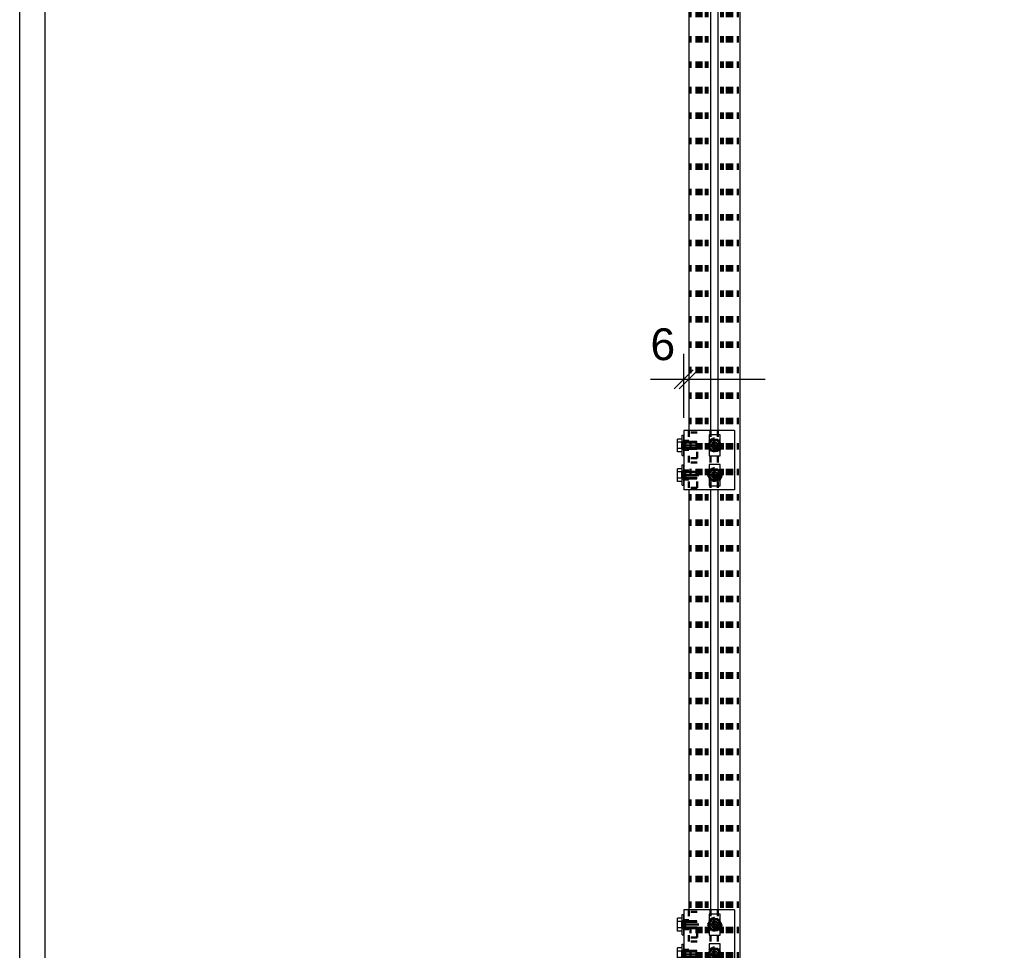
# Model space of a CAD drawing. Header units: millimetres. Extents: x -306 to 114, y -179 to 118.
# Tile 5 of 26: x -301 to -224, y -104 to -31. Entities that reach past the tile are written whole.
import ezdxf

# ---------------------------------------------------------------- set-up
doc = ezdxf.new("R2010")
doc.units = ezdxf.units.MM
doc.linetypes.add('DOT', pattern=[2, 0.5, -1.5])
doc.linetypes.add('STRICHPUNKT2', pattern=[18.5, 10, -4, 0.5, -4])
doc.layers.get('0').update_dxf_attribs({"linetype": 'CONTINUOUS'})
for name, color, linetype in [('DIM49', 4, 'CONTINUOUS'), ('LE_RED', 1, 'CONTINUOUS'), ('TXT_DIM49', 2, 'CONTINUOUS')]:
    doc.layers.add(name, color=color, linetype=linetype)
doc.layers.add('LE_ALL', color=7, linetype='CONTINUOUS', lineweight=50)
doc.styles.add('ARIAL', font='arial.ttf')

# ---------------------------------------------------------------- blocks, each defined once
blk = doc.blocks.new('DINA3_00002', base_point=(107.032, -172.31))
blk.add_line((-298.968, -172.31), (-298.968, 110.69))
blk.add_lwpolyline([(-300.968, -174.31), (-300.968, 112.69), (109.032, 112.69)])
blk = doc.blocks.new('_ZBL0003_00001')
blk.add_blockref('DINA3_00002', (107.032, -172.31))
blk = doc.blocks.new('Profiel 60x60_00805', base_point=(-248.23, 47.901))
for p, q in [((-248.364, 41.234), (-248.364, -63.098)), ((-244.364, 41.234), (-244.364, -145.434)), ((-248.364, -67.765), (-248.364, -100.765))]:
    blk.add_line(p, q)
for points in [[(-246.647, 41.234), (-246.647, -63.098)], [(-246.08, 41.234), (-246.08, -63.098)], [(-246.647, -67.765), (-246.647, -100.765)], [(-246.08, -67.765), (-246.08, -100.765)]]:
    blk.add_lwpolyline(points)
at = {"layer": 'LE_ALL', "color": 3, "linetype": 'DOT'}
for p, q in [((-248.23, 47.901), (-248.23, -152.1)), ((-248.23, 47.901), (-248.23, -152.1)), ((-247.765, 47.901), (-247.765, -152.1)), ((-247.69, 47.901), (-247.69, -152.1)), ((-247.664, 47.901), (-247.664, -152.1)), ((-247.63, 47.901), (-247.63, -152.1)), ((-247.576, 47.901), (-247.576, -152.1)), ((-247.564, 47.901), (-247.564, -152.1)), ((-247.524, 47.901), (-247.524, -152.1)), ((-247.517, 47.901), (-247.517, -152.1)), ((-247.497, 47.901), (-247.497, -152.1)), ((-247.48, 47.901), (-247.48, -152.1)), ((-247.437, 47.901), (-247.437, -152.1)), ((-247.357, 47.901), (-247.357, -152.1)), ((-247.03, 47.901), (-247.03, -152.1)), ((-246.897, 47.901), (-246.897, -152.1)), ((-245.83, 47.901), (-245.83, -152.1)), ((-245.697, 47.901), (-245.697, -152.1)), ((-245.37, 47.901), (-245.37, -152.1)), ((-245.29, 47.901), (-245.29, -152.1)), ((-245.247, 47.901), (-245.247, -152.1)), ((-245.23, 47.901), (-245.23, -152.1)), ((-245.21, 47.901), (-245.21, -152.1)), ((-245.204, 47.901), (-245.204, -152.1)), ((-245.164, 47.901), (-245.164, -152.1)), ((-245.151, 47.901), (-245.151, -152.1)), ((-245.097, 47.901), (-245.097, -152.1)), ((-245.064, 47.901), (-245.064, -152.1)), ((-245.037, 47.901), (-245.037, -152.1)), ((-244.962, 47.901), (-244.962, -152.1)), ((-244.497, 47.901), (-244.497, -152.1)), ((-244.497, 47.901), (-244.497, -152.1))]:
    blk.add_line(p, q, dxfattribs=at)
for points in [[(-246.647, -63.098), (-246.647, -67.765)], [(-246.08, -63.098), (-246.08, -67.765)], [(-246.647, -100.765), (-246.647, -105.431)], [(-246.08, -100.765), (-246.08, -105.431)]]:
    blk.add_lwpolyline(points, dxfattribs=at)
blk = doc.blocks.new('Profiel 60x60_00804')
blk.add_blockref('Profiel 60x60_00805', (-248.23, 47.901))
blk = doc.blocks.new('_D15', base_point=(-251.377, -57.564))
at = {"layer": 'DIM49', "color": 1}
for p, q in [((-248.764, -62.098), (-248.764, -57.064)), ((-249.514, -59.814), (-248.014, -58.314)), ((-247.614, -58.314), (-249.114, -59.814)), ((-251.377, -59.064), (-242.364, -59.064))]:
    blk.add_line(p, q, dxfattribs=at)
at = {"layer": 'TXT_DIM49', "style": 'ARIAL'}
blk.add_text('6', height=2.5, dxfattribs=at).set_placement((-251.377, -57.564))
blk = doc.blocks.new('Hoeklijn 60x60x6_00958', base_point=(-248.364, -63.098))
for p, q in [((-248.764, -63.098), (-248.764, -67.765)), ((-244.764, -63.098), (-248.764, -63.098)), ((-244.764, -63.098), (-244.764, -67.765)), ((-244.764, -67.765), (-248.764, -67.765))]:
    blk.add_line(p, q)
at = {"layer": 'LE_ALL', "color": 3, "linetype": 'DOT'}
for p, q in [((-248.364, -63.098), (-248.364, -67.765)), ((-248.364, -63.915), (-248.764, -63.915)), ((-248.364, -64.615), (-248.764, -64.615)), ((-248.364, -66.248), (-248.764, -66.248)), ((-248.364, -66.948), (-248.764, -66.948))]:
    blk.add_line(p, q, dxfattribs=at)
for centre in [(-246.364, -64.265), (-246.364, -66.598)]:
    blk.add_circle(centre, 0.35, dxfattribs=at)
blk.add_blockref('_D15', (-251.377, -57.564))
blk = doc.blocks.new('_00960', base_point=(-248.939, -66.598))
at = {"layer": 'LE_ALL', "color": 1, "linetype": 'STRICHPUNKT2'}
for p, q in [((-246.364, -64.265), (-246.364, -63.74)), ((-246.364, -64.265), (-246.364, -63.74)), ((-248.939, -64.265), (-248.189, -64.265)), ((-248.939, -64.265), (-248.189, -64.265)), ((-246.364, -64.265), (-246.889, -64.265)), ((-246.364, -64.265), (-246.889, -64.265)), ((-246.364, -64.265), (-245.839, -64.265)), ((-246.364, -64.265), (-246.364, -64.79)), ((-246.364, -64.265), (-245.839, -64.265)), ((-246.364, -64.265), (-246.364, -64.79)), ((-246.364, -66.598), (-246.364, -66.073)), ((-246.364, -66.598), (-246.364, -66.073)), ((-248.939, -66.598), (-248.189, -66.598)), ((-248.939, -66.598), (-248.189, -66.598)), ((-246.364, -66.598), (-246.889, -66.598)), ((-246.364, -66.598), (-246.889, -66.598)), ((-246.364, -66.598), (-245.839, -66.598)), ((-246.364, -66.598), (-246.364, -67.123)), ((-246.364, -66.598), (-246.364, -67.123)), ((-246.364, -66.598), (-245.839, -66.598))]:
    blk.add_line(p, q, dxfattribs=at)
blk = doc.blocks.new('_00959')
blk.add_blockref('_00960', (-248.939, -66.598))
blk = doc.blocks.new('Hoeklijn 60x60x6_00957')
for name, p in [('Hoeklijn 60x60x6_00958', (-248.364, -63.098)), ('_00959', (0, 0))]:
    blk.add_blockref(name, p)
blk = doc.blocks.new('1011-2 Moerblok M8 SMALL_00963', base_point=(-246.261, -64.007))
blk.add_lwpolyline([(-245.897, -65.098), (-245.897, -63.431), (-246.764, -63.431), (-246.764, -65.098)], close=True)
at = {"layer": 'LE_RED'}
blk.add_arc((-246.33, -64.265), 0.267, 74.92994, -15.07006, dxfattribs=at)
blk = doc.blocks.new('DIN 13-M8_00965', base_point=(-246.557, -64.265))
blk.add_circle((-246.33, -64.265), 0.227)
at = {"layer": 'LE_RED'}
blk.add_arc((-246.33, -64.265), 0.267, 74.92994, -15.07006, dxfattribs=at)
blk = doc.blocks.new('DIN 13-M8_00964')
blk.add_blockref('DIN 13-M8_00965', (-246.557, -64.265))
blk = doc.blocks.new('_00967', base_point=(-246.33, -64.265))
at = {"layer": 'LE_ALL', "color": 1, "linetype": 'STRICHPUNKT2'}
for q in [(-246.33, -63.865), (-246.33, -63.865), (-246.73, -64.265), (-246.73, -64.265), (-246.33, -64.665), (-245.93, -64.265), (-246.33, -64.665), (-245.93, -64.265)]:
    blk.add_line((-246.33, -64.265), q, dxfattribs=at)
blk = doc.blocks.new('_00966')
blk.add_blockref('_00967', (-246.33, -64.265))
blk = doc.blocks.new('1011-2 Moerblok M8 SMALL_00962')
for name, p in [('1011-2 Moerblok M8 SMALL_00963', (-246.261, -64.007)), ('_00966', (0, 0)), ('DIN 13-M8_00964', (0, 0))]:
    blk.add_blockref(name, p)
blk = doc.blocks.new('Sluitring (DIN 125)-M8_00969', base_point=(-246.61, -64.265))
at = {"layer": 'LE_ALL', "color": 3, "linetype": 'DOT'}
for radius in [0.533, 0.28]:
    blk.add_circle((-246.33, -64.265), radius, dxfattribs=at)
blk = doc.blocks.new('Sluitring (DIN 125)-M8_00968')
blk.add_blockref('Sluitring (DIN 125)-M8_00969', (-246.61, -64.265))
blk = doc.blocks.new('Zeskant tapbout-M8x16 (DIN 933)_00971', base_point=(-246.33, -64.698))
at = {"layer": 'LE_ALL', "color": 3, "linetype": 'DOT'}
blk.add_lwpolyline([(-246.08, -64.698), (-245.83, -64.265), (-246.08, -63.831), (-246.58, -63.831), (-246.831, -64.265), (-246.58, -64.698)], close=True, dxfattribs=at)
blk.add_circle((-246.33, -64.265), 0.227, dxfattribs=at)
for start, end in [(150, -150), (90, 150), (30, 90), (-30, 30), (-150, -90), (-90, -30)]:
    blk.add_arc((-246.33, -64.265), 0.433, start, end, dxfattribs=at)
blk = doc.blocks.new('GEWINDE_00973', base_point=(-246.261, -64.007))
blk.add_arc((-246.33, -64.265), 0.267, -15.07006, 74.92994)
blk = doc.blocks.new('GEWINDE_00972')
blk.add_blockref('GEWINDE_00973', (-246.261, -64.007))
blk = doc.blocks.new('Zeskant tapbout-M8x16 (DIN 933)_00970')
for name, p in [('Zeskant tapbout-M8x16 (DIN 933)_00971', (-246.33, -64.698)), ('GEWINDE_00972', (0, 0))]:
    blk.add_blockref(name, p)
blk = doc.blocks.new('Montage scherm_00961')
for name in ['1011-2 Moerblok M8 SMALL_00962', 'Sluitring (DIN 125)-M8_00968', 'Zeskant tapbout-M8x16 (DIN 933)_00970']:
    blk.add_blockref(name, (0, 0))
blk = doc.blocks.new('1011-2 Moerblok M8 SMALL_00976', base_point=(-246.261, -66.34))
blk.add_lwpolyline([(-245.897, -67.431), (-245.897, -65.765), (-246.764, -65.765), (-246.764, -67.431)], close=True)
at = {"layer": 'LE_RED'}
blk.add_arc((-246.33, -66.598), 0.267, 74.92994, -15.07006, dxfattribs=at)
blk = doc.blocks.new('DIN 13-M8_00978', base_point=(-246.557, -66.598))
blk.add_circle((-246.33, -66.598), 0.227)
at = {"layer": 'LE_RED'}
blk.add_arc((-246.33, -66.598), 0.267, 74.92994, -15.07006, dxfattribs=at)
blk = doc.blocks.new('DIN 13-M8_00977')
blk.add_blockref('DIN 13-M8_00978', (-246.557, -66.598))
blk = doc.blocks.new('_00980', base_point=(-246.33, -66.598))
at = {"layer": 'LE_ALL', "color": 1, "linetype": 'STRICHPUNKT2'}
for q in [(-246.33, -66.198), (-246.33, -66.198), (-246.73, -66.598), (-246.73, -66.598), (-246.33, -66.998), (-245.93, -66.598), (-246.33, -66.998), (-245.93, -66.598)]:
    blk.add_line((-246.33, -66.598), q, dxfattribs=at)
blk = doc.blocks.new('_00979')
blk.add_blockref('_00980', (-246.33, -66.598))
blk = doc.blocks.new('1011-2 Moerblok M8 SMALL_00975')
for name, p in [('1011-2 Moerblok M8 SMALL_00976', (-246.261, -66.34)), ('_00979', (0, 0)), ('DIN 13-M8_00977', (0, 0))]:
    blk.add_blockref(name, p)
blk = doc.blocks.new('Sluitring (DIN 125)-M8_00982', base_point=(-246.61, -66.598))
at = {"layer": 'LE_ALL', "color": 3, "linetype": 'DOT'}
for radius in [0.533, 0.28]:
    blk.add_circle((-246.33, -66.598), radius, dxfattribs=at)
blk = doc.blocks.new('Sluitring (DIN 125)-M8_00981')
blk.add_blockref('Sluitring (DIN 125)-M8_00982', (-246.61, -66.598))
blk = doc.blocks.new('Zeskant tapbout-M8x16 (DIN 933)_00984', base_point=(-246.33, -67.031))
at = {"layer": 'LE_ALL', "color": 3, "linetype": 'DOT'}
blk.add_lwpolyline([(-246.08, -67.031), (-245.83, -66.598), (-246.08, -66.165), (-246.58, -66.165), (-246.831, -66.598), (-246.58, -67.031)], close=True, dxfattribs=at)
blk.add_circle((-246.33, -66.598), 0.227, dxfattribs=at)
for start, end in [(150, -150), (90, 150), (30, 90), (-30, 30), (-150, -90), (-90, -30)]:
    blk.add_arc((-246.33, -66.598), 0.433, start, end, dxfattribs=at)
blk = doc.blocks.new('GEWINDE_00986', base_point=(-246.261, -66.34))
blk.add_arc((-246.33, -66.598), 0.267, -15.07006, 74.92994)
blk = doc.blocks.new('GEWINDE_00985')
blk.add_blockref('GEWINDE_00986', (-246.261, -66.34))
blk = doc.blocks.new('Zeskant tapbout-M8x16 (DIN 933)_00983')
for name, p in [('Zeskant tapbout-M8x16 (DIN 933)_00984', (-246.33, -67.031)), ('GEWINDE_00985', (0, 0))]:
    blk.add_blockref(name, p)
blk = doc.blocks.new('Montage scherm_00974')
for name in ['1011-2 Moerblok M8 SMALL_00975', 'Sluitring (DIN 125)-M8_00981', 'Zeskant tapbout-M8x16 (DIN 933)_00983']:
    blk.add_blockref(name, (0, 0))
blk = doc.blocks.new('1011 Moerblok M8_00989', base_point=(-248.23, -66.865))
at = {"layer": 'LE_ALL', "color": 3, "linetype": 'DOT'}
for p, q in [((-248.23, -66.331), (-247.697, -66.331)), ((-248.23, -66.865), (-247.697, -66.865)), ((-247.697, -67.598), (-248.23, -67.598))]:
    blk.add_line(p, q, dxfattribs=at)
blk.add_lwpolyline([(-247.697, -67.598), (-247.697, -65.598), (-248.23, -65.598)], dxfattribs=at)
blk = doc.blocks.new('DIN 13-M8_00991', base_point=(-248.23, -66.371))
at = {"layer": 'LE_ALL', "color": 3, "linetype": 'DOT'}
for p, q in [((-248.23, -66.331), (-247.697, -66.331)), ((-248.23, -66.371), (-247.697, -66.371)), ((-248.23, -66.825), (-247.697, -66.825)), ((-248.23, -66.865), (-247.697, -66.865))]:
    blk.add_line(p, q, dxfattribs=at)
blk = doc.blocks.new('DIN 13-M8_00990')
blk.add_blockref('DIN 13-M8_00991', (-248.23, -66.371))
blk = doc.blocks.new('_00993', base_point=(-248.364, -66.598))
at = {"layer": 'LE_ALL', "color": 1, "linetype": 'STRICHPUNKT2'}
blk.add_line((-248.364, -66.598), (-247.564, -66.598), dxfattribs=at)
blk = doc.blocks.new('_00992')
blk.add_blockref('_00993', (-248.364, -66.598))
blk = doc.blocks.new('1011 Moerblok M8_00988')
for name, p in [('1011 Moerblok M8_00989', (-248.23, -66.865)), ('DIN 13-M8_00990', (0, 0)), ('_00992', (0, 0))]:
    blk.add_blockref(name, p)
blk = doc.blocks.new('Carrosseriering M8 (ISO 7093 _ DIN 9021)_00995', base_point=(-248.764, -66.878))
for p, q in [((-248.897, -65.798), (-248.764, -65.798)), ((-248.897, -67.398), (-248.897, -65.798)), ((-248.764, -67.398), (-248.764, -65.798)), ((-248.897, -67.398), (-248.764, -67.398))]:
    blk.add_line(p, q)
at = {"layer": 'LE_ALL', "color": 3, "linetype": 'DOT'}
for p, q in [((-248.764, -66.318), (-248.897, -66.318)), ((-248.764, -66.878), (-248.897, -66.878))]:
    blk.add_line(p, q, dxfattribs=at)
blk = doc.blocks.new('Carrosseriering M8 (ISO 7093 _ DIN 9021)_00994')
blk.add_blockref('Carrosseriering M8 (ISO 7093 _ DIN 9021)_00995', (-248.764, -66.878))
blk = doc.blocks.new('Zeskant tapbout-M8x18 (DIN 933)_00997', base_point=(-248.647, -66.825))
for p, q in [((-248.897, -66.098), (-249.25, -66.098)), ((-248.897, -66.348), (-248.897, -66.098)), ((-248.897, -66.848), (-249.25, -66.848)), ((-249.25, -67.098), (-249.25, -66.848)), ((-248.897, -67.098), (-249.25, -67.098))]:
    blk.add_line(p, q)
for points in [[(-249.25, -66.848), (-249.25, -66.348), (-249.25, -66.098)], [(-248.897, -67.098), (-248.897, -66.848), (-248.897, -66.348), (-249.25, -66.348)]]:
    blk.add_lwpolyline(points)
at = {"layer": 'LE_ALL', "color": 3, "linetype": 'DOT'}
for p, q in [((-248.897, -66.331), (-248.897, -66.865)), ((-248.764, -66.331), (-248.897, -66.331)), ((-248.647, -66.331), (-248.764, -66.331)), ((-248.647, -66.331), (-248.647, -66.865)), ((-248.647, -66.825), (-248.647, -66.371)), ((-247.697, -66.371), (-248.647, -66.371)), ((-248.764, -66.865), (-248.897, -66.865)), ((-248.647, -66.865), (-248.764, -66.865)), ((-247.697, -66.825), (-248.647, -66.825))]:
    blk.add_line(p, q, dxfattribs=at)
blk = doc.blocks.new('GEWINDE_00999', base_point=(-248.647, -66.825))
at = {"layer": 'LE_ALL', "color": 3, "linetype": 'DOT'}
for p, q in [((-248.647, -66.371), (-247.697, -66.371)), ((-248.647, -66.825), (-247.697, -66.825)), ((-248.647, -66.865), (-247.697, -66.865))]:
    blk.add_line(p, q, dxfattribs=at)
blk.add_lwpolyline([(-248.647, -66.865), (-248.647, -66.331), (-247.697, -66.331)], dxfattribs=at)
blk = doc.blocks.new('GEWINDE_00998')
blk.add_blockref('GEWINDE_00999', (-248.647, -66.825))
blk = doc.blocks.new('Zeskant tapbout-M8x18 (DIN 933)_00996')
for name, p in [('Zeskant tapbout-M8x18 (DIN 933)_00997', (-248.647, -66.825)), ('GEWINDE_00998', (0, 0))]:
    blk.add_blockref(name, p)
blk = doc.blocks.new('Montage baluster_00987')
for name in ['Carrosseriering M8 (ISO 7093 _ DIN 9021)_00994', '1011 Moerblok M8_00988', 'Zeskant tapbout-M8x18 (DIN 933)_00996']:
    blk.add_blockref(name, (0, 0))
blk = doc.blocks.new('1011 Moerblok M8_01002', base_point=(-248.23, -64.531))
at = {"layer": 'LE_ALL', "color": 3, "linetype": 'DOT'}
for p, q in [((-248.23, -63.998), (-247.697, -63.998)), ((-248.23, -64.531), (-247.697, -64.531)), ((-247.697, -65.265), (-248.23, -65.265))]:
    blk.add_line(p, q, dxfattribs=at)
blk.add_lwpolyline([(-247.697, -65.265), (-247.697, -63.265), (-248.23, -63.265)], dxfattribs=at)
blk = doc.blocks.new('DIN 13-M8_01004', base_point=(-248.23, -64.038))
at = {"layer": 'LE_ALL', "color": 3, "linetype": 'DOT'}
for p, q in [((-248.23, -63.998), (-247.697, -63.998)), ((-248.23, -64.038), (-247.697, -64.038)), ((-248.23, -64.491), (-247.697, -64.491)), ((-248.23, -64.531), (-247.697, -64.531))]:
    blk.add_line(p, q, dxfattribs=at)
blk = doc.blocks.new('DIN 13-M8_01003')
blk.add_blockref('DIN 13-M8_01004', (-248.23, -64.038))
blk = doc.blocks.new('_01006', base_point=(-248.364, -64.265))
at = {"layer": 'LE_ALL', "color": 1, "linetype": 'STRICHPUNKT2'}
blk.add_line((-248.364, -64.265), (-247.564, -64.265), dxfattribs=at)
blk = doc.blocks.new('_01005')
blk.add_blockref('_01006', (-248.364, -64.265))
blk = doc.blocks.new('1011 Moerblok M8_01001')
for name, p in [('1011 Moerblok M8_01002', (-248.23, -64.531)), ('DIN 13-M8_01003', (0, 0)), ('_01005', (0, 0))]:
    blk.add_blockref(name, p)
blk = doc.blocks.new('Carrosseriering M8 (ISO 7093 _ DIN 9021)_01008', base_point=(-248.764, -64.545))
for p, q in [((-248.897, -63.465), (-248.764, -63.465)), ((-248.897, -65.065), (-248.897, -63.465)), ((-248.764, -65.065), (-248.764, -63.465)), ((-248.897, -65.065), (-248.764, -65.065))]:
    blk.add_line(p, q)
at = {"layer": 'LE_ALL', "color": 3, "linetype": 'DOT'}
for p, q in [((-248.764, -63.985), (-248.897, -63.985)), ((-248.764, -64.545), (-248.897, -64.545))]:
    blk.add_line(p, q, dxfattribs=at)
blk = doc.blocks.new('Carrosseriering M8 (ISO 7093 _ DIN 9021)_01007')
blk.add_blockref('Carrosseriering M8 (ISO 7093 _ DIN 9021)_01008', (-248.764, -64.545))
blk = doc.blocks.new('Zeskant tapbout-M8x18 (DIN 933)_01010', base_point=(-248.647, -64.491))
for p, q in [((-248.897, -63.764), (-249.25, -63.764)), ((-248.897, -64.014), (-248.897, -63.764)), ((-248.897, -64.515), (-249.25, -64.515)), ((-249.25, -64.765), (-249.25, -64.515)), ((-248.897, -64.765), (-249.25, -64.765))]:
    blk.add_line(p, q)
for points in [[(-249.25, -64.515), (-249.25, -64.014), (-249.25, -63.764)], [(-248.897, -64.765), (-248.897, -64.515), (-248.897, -64.014), (-249.25, -64.014)]]:
    blk.add_lwpolyline(points)
at = {"layer": 'LE_ALL', "color": 3, "linetype": 'DOT'}
for p, q in [((-248.897, -63.998), (-248.897, -64.531)), ((-248.764, -63.998), (-248.897, -63.998)), ((-248.647, -63.998), (-248.764, -63.998)), ((-248.647, -63.998), (-248.647, -64.531)), ((-248.647, -64.491), (-248.647, -64.038)), ((-247.697, -64.038), (-248.647, -64.038)), ((-248.764, -64.531), (-248.897, -64.531)), ((-248.647, -64.531), (-248.764, -64.531)), ((-247.697, -64.491), (-248.647, -64.491))]:
    blk.add_line(p, q, dxfattribs=at)
blk = doc.blocks.new('GEWINDE_01012', base_point=(-248.647, -64.491))
at = {"layer": 'LE_ALL', "color": 3, "linetype": 'DOT'}
for p, q in [((-248.647, -64.038), (-247.697, -64.038)), ((-248.647, -64.491), (-247.697, -64.491)), ((-248.647, -64.531), (-247.697, -64.531))]:
    blk.add_line(p, q, dxfattribs=at)
blk.add_lwpolyline([(-248.647, -64.531), (-248.647, -63.998), (-247.697, -63.998)], dxfattribs=at)
blk = doc.blocks.new('GEWINDE_01011')
blk.add_blockref('GEWINDE_01012', (-248.647, -64.491))
blk = doc.blocks.new('Zeskant tapbout-M8x18 (DIN 933)_01009')
for name, p in [('Zeskant tapbout-M8x18 (DIN 933)_01010', (-248.647, -64.491)), ('GEWINDE_01011', (0, 0))]:
    blk.add_blockref(name, p)
blk = doc.blocks.new('Montage baluster_01000')
for name in ['Carrosseriering M8 (ISO 7093 _ DIN 9021)_01007', '1011 Moerblok M8_01001', 'Zeskant tapbout-M8x18 (DIN 933)_01009']:
    blk.add_blockref(name, (0, 0))
blk = doc.blocks.new('Bevestigingshoeklijn_00955')
for name in ['Hoeklijn 60x60x6_00957', 'Montage baluster_01000', 'Montage scherm_00961', 'Montage baluster_00987', 'Montage scherm_00974']:
    blk.add_blockref(name, (0, 0))
blk = doc.blocks.new('Hoeklijn 60x60x6_01016', base_point=(-248.364, -100.765))
for p, q in [((-248.764, -100.765), (-248.764, -105.431)), ((-244.764, -100.765), (-248.764, -100.765)), ((-244.764, -100.765), (-244.764, -105.431)), ((-244.764, -105.431), (-248.764, -105.431))]:
    blk.add_line(p, q)
at = {"layer": 'LE_ALL', "color": 3, "linetype": 'DOT'}
for p, q in [((-248.364, -100.765), (-248.364, -105.431)), ((-248.364, -101.581), (-248.764, -101.581)), ((-248.364, -102.281), (-248.764, -102.281)), ((-248.364, -103.915), (-248.764, -103.915)), ((-248.364, -104.615), (-248.764, -104.615))]:
    blk.add_line(p, q, dxfattribs=at)
for centre in [(-246.364, -101.931), (-246.364, -104.265)]:
    blk.add_circle(centre, 0.35, dxfattribs=at)
blk = doc.blocks.new('_01018', base_point=(-248.939, -104.265))
at = {"layer": 'LE_ALL', "color": 1, "linetype": 'STRICHPUNKT2'}
for p, q in [((-246.364, -101.931), (-246.364, -101.406)), ((-246.364, -101.931), (-246.364, -101.406)), ((-248.939, -101.931), (-248.189, -101.931)), ((-248.939, -101.931), (-248.189, -101.931)), ((-246.364, -101.931), (-246.889, -101.931)), ((-246.364, -101.931), (-246.889, -101.931)), ((-246.364, -101.931), (-245.839, -101.931)), ((-246.364, -101.931), (-246.364, -102.456)), ((-246.364, -101.931), (-245.839, -101.931)), ((-246.364, -101.931), (-246.364, -102.456)), ((-248.939, -104.265), (-248.189, -104.265)), ((-248.939, -104.265), (-248.189, -104.265)), ((-246.364, -104.265), (-246.889, -104.265)), ((-246.364, -104.265), (-246.889, -104.265)), ((-246.364, -104.265), (-246.364, -103.74)), ((-246.364, -104.265), (-246.364, -103.74)), ((-246.364, -104.265), (-245.839, -104.265)), ((-246.364, -104.265), (-246.364, -104.79)), ((-246.364, -104.265), (-246.364, -104.79)), ((-246.364, -104.265), (-245.839, -104.265))]:
    blk.add_line(p, q, dxfattribs=at)
blk = doc.blocks.new('_01017')
blk.add_blockref('_01018', (-248.939, -104.265))
blk = doc.blocks.new('Hoeklijn 60x60x6_01015')
for name, p in [('_01017', (0, 0)), ('Hoeklijn 60x60x6_01016', (-248.364, -100.765))]:
    blk.add_blockref(name, p)
blk = doc.blocks.new('1011-2 Moerblok M8 SMALL_01021', base_point=(-246.261, -101.674))
blk.add_lwpolyline([(-245.897, -102.765), (-245.897, -101.098), (-246.764, -101.098), (-246.764, -102.765)], close=True)
at = {"layer": 'LE_RED'}
blk.add_arc((-246.33, -101.931), 0.267, 74.92994, -15.07006, dxfattribs=at)
blk = doc.blocks.new('DIN 13-M8_01023', base_point=(-246.557, -101.931))
blk.add_circle((-246.33, -101.931), 0.227)
at = {"layer": 'LE_RED'}
blk.add_arc((-246.33, -101.931), 0.267, 74.92994, -15.07006, dxfattribs=at)
blk = doc.blocks.new('DIN 13-M8_01022')
blk.add_blockref('DIN 13-M8_01023', (-246.557, -101.931))
blk = doc.blocks.new('_01025', base_point=(-246.33, -101.931))
at = {"layer": 'LE_ALL', "color": 1, "linetype": 'STRICHPUNKT2'}
for q in [(-246.73, -101.931), (-246.73, -101.931), (-246.33, -101.531), (-246.33, -101.531), (-246.33, -102.331), (-245.93, -101.931), (-246.33, -102.331), (-245.93, -101.931)]:
    blk.add_line((-246.33, -101.931), q, dxfattribs=at)
blk = doc.blocks.new('_01024')
blk.add_blockref('_01025', (-246.33, -101.931))
blk = doc.blocks.new('1011-2 Moerblok M8 SMALL_01020')
for name, p in [('1011-2 Moerblok M8 SMALL_01021', (-246.261, -101.674)), ('_01024', (0, 0)), ('DIN 13-M8_01022', (0, 0))]:
    blk.add_blockref(name, p)
blk = doc.blocks.new('Sluitring (DIN 125)-M8_01027', base_point=(-246.61, -101.931))
at = {"layer": 'LE_ALL', "color": 3, "linetype": 'DOT'}
for radius in [0.533, 0.28]:
    blk.add_circle((-246.33, -101.931), radius, dxfattribs=at)
blk = doc.blocks.new('Sluitring (DIN 125)-M8_01026')
blk.add_blockref('Sluitring (DIN 125)-M8_01027', (-246.61, -101.931))
blk = doc.blocks.new('Zeskant tapbout-M8x16 (DIN 933)_01029', base_point=(-246.33, -102.365))
at = {"layer": 'LE_ALL', "color": 3, "linetype": 'DOT'}
blk.add_lwpolyline([(-246.08, -102.365), (-245.83, -101.931), (-246.08, -101.498), (-246.58, -101.498), (-246.831, -101.931), (-246.58, -102.365)], close=True, dxfattribs=at)
blk.add_circle((-246.33, -101.931), 0.227, dxfattribs=at)
for start, end in [(150, -150), (90, 150), (-150, -90), (30, 90), (-90, -30), (-30, 30)]:
    blk.add_arc((-246.33, -101.931), 0.433, start, end, dxfattribs=at)
blk = doc.blocks.new('GEWINDE_01031', base_point=(-246.261, -101.674))
blk.add_arc((-246.33, -101.931), 0.267, -15.07006, 74.92994)
blk = doc.blocks.new('GEWINDE_01030')
blk.add_blockref('GEWINDE_01031', (-246.261, -101.674))
blk = doc.blocks.new('Zeskant tapbout-M8x16 (DIN 933)_01028')
for name, p in [('Zeskant tapbout-M8x16 (DIN 933)_01029', (-246.33, -102.365)), ('GEWINDE_01030', (0, 0))]:
    blk.add_blockref(name, p)
blk = doc.blocks.new('Montage scherm_01019')
for name in ['Sluitring (DIN 125)-M8_01026', '1011-2 Moerblok M8 SMALL_01020', 'Zeskant tapbout-M8x16 (DIN 933)_01028']:
    blk.add_blockref(name, (0, 0))
blk = doc.blocks.new('1011-2 Moerblok M8 SMALL_01034', base_point=(-246.261, -104.007))
blk.add_lwpolyline([(-245.897, -105.098), (-245.897, -103.431), (-246.764, -103.431), (-246.764, -105.098)], close=True)
at = {"layer": 'LE_RED'}
blk.add_arc((-246.33, -104.265), 0.267, 74.92994, -15.07006, dxfattribs=at)
blk = doc.blocks.new('DIN 13-M8_01036', base_point=(-246.557, -104.265))
blk.add_circle((-246.33, -104.265), 0.227)
at = {"layer": 'LE_RED'}
blk.add_arc((-246.33, -104.265), 0.267, 74.92994, -15.07006, dxfattribs=at)
blk = doc.blocks.new('DIN 13-M8_01035')
blk.add_blockref('DIN 13-M8_01036', (-246.557, -104.265))
blk = doc.blocks.new('_01038', base_point=(-246.33, -104.265))
at = {"layer": 'LE_ALL', "color": 1, "linetype": 'STRICHPUNKT2'}
for q in [(-246.73, -104.265), (-246.73, -104.265), (-246.33, -103.865), (-246.33, -103.865), (-246.33, -104.665), (-245.93, -104.265), (-246.33, -104.665), (-245.93, -104.265)]:
    blk.add_line((-246.33, -104.265), q, dxfattribs=at)
blk = doc.blocks.new('_01037')
blk.add_blockref('_01038', (-246.33, -104.265))
blk = doc.blocks.new('1011-2 Moerblok M8 SMALL_01033')
for name, p in [('1011-2 Moerblok M8 SMALL_01034', (-246.261, -104.007)), ('_01037', (0, 0)), ('DIN 13-M8_01035', (0, 0))]:
    blk.add_blockref(name, p)
blk = doc.blocks.new('Sluitring (DIN 125)-M8_01040', base_point=(-246.61, -104.265))
at = {"layer": 'LE_ALL', "color": 3, "linetype": 'DOT'}
for radius in [0.533, 0.28]:
    blk.add_circle((-246.33, -104.265), radius, dxfattribs=at)
blk = doc.blocks.new('Sluitring (DIN 125)-M8_01039')
blk.add_blockref('Sluitring (DIN 125)-M8_01040', (-246.61, -104.265))
blk = doc.blocks.new('Zeskant tapbout-M8x16 (DIN 933)_01042', base_point=(-246.33, -104.698))
at = {"layer": 'LE_ALL', "color": 3, "linetype": 'DOT'}
blk.add_lwpolyline([(-246.08, -104.698), (-245.83, -104.265), (-246.08, -103.831), (-246.58, -103.831), (-246.831, -104.265), (-246.58, -104.698)], close=True, dxfattribs=at)
blk.add_circle((-246.33, -104.265), 0.227, dxfattribs=at)
for start, end in [(150, -150), (90, 150), (-150, -90), (30, 90), (-90, -30), (-30, 30)]:
    blk.add_arc((-246.33, -104.265), 0.433, start, end, dxfattribs=at)
blk = doc.blocks.new('GEWINDE_01044', base_point=(-246.261, -104.007))
blk.add_arc((-246.33, -104.265), 0.267, -15.07006, 74.92994)
blk = doc.blocks.new('GEWINDE_01043')
blk.add_blockref('GEWINDE_01044', (-246.261, -104.007))
blk = doc.blocks.new('Zeskant tapbout-M8x16 (DIN 933)_01041')
for name, p in [('Zeskant tapbout-M8x16 (DIN 933)_01042', (-246.33, -104.698)), ('GEWINDE_01043', (0, 0))]:
    blk.add_blockref(name, p)
blk = doc.blocks.new('Montage scherm_01032')
for name in ['1011-2 Moerblok M8 SMALL_01033', 'Sluitring (DIN 125)-M8_01039', 'Zeskant tapbout-M8x16 (DIN 933)_01041']:
    blk.add_blockref(name, (0, 0))
blk = doc.blocks.new('1011 Moerblok M8_01047', base_point=(-248.23, -104.531))
at = {"layer": 'LE_ALL', "color": 3, "linetype": 'DOT'}
for p, q in [((-248.23, -103.998), (-247.697, -103.998)), ((-248.23, -104.531), (-247.697, -104.531)), ((-247.697, -105.265), (-248.23, -105.265))]:
    blk.add_line(p, q, dxfattribs=at)
blk.add_lwpolyline([(-247.697, -105.265), (-247.697, -103.265), (-248.23, -103.265)], dxfattribs=at)
blk = doc.blocks.new('DIN 13-M8_01049', base_point=(-248.23, -104.038))
at = {"layer": 'LE_ALL', "color": 3, "linetype": 'DOT'}
for p, q in [((-248.23, -103.998), (-247.697, -103.998)), ((-248.23, -104.038), (-247.697, -104.038)), ((-248.23, -104.491), (-247.697, -104.491)), ((-248.23, -104.531), (-247.697, -104.531))]:
    blk.add_line(p, q, dxfattribs=at)
blk = doc.blocks.new('DIN 13-M8_01048')
blk.add_blockref('DIN 13-M8_01049', (-248.23, -104.038))
blk = doc.blocks.new('_01051', base_point=(-248.364, -104.265))
at = {"layer": 'LE_ALL', "color": 1, "linetype": 'STRICHPUNKT2'}
blk.add_line((-248.364, -104.265), (-247.564, -104.265), dxfattribs=at)
blk = doc.blocks.new('_01050')
blk.add_blockref('_01051', (-248.364, -104.265))
blk = doc.blocks.new('1011 Moerblok M8_01046')
for name, p in [('1011 Moerblok M8_01047', (-248.23, -104.531)), ('_01050', (0, 0)), ('DIN 13-M8_01048', (0, 0))]:
    blk.add_blockref(name, p)
blk = doc.blocks.new('Carrosseriering M8 (ISO 7093 _ DIN 9021)_01053', base_point=(-248.764, -104.545))
for p, q in [((-248.897, -103.465), (-248.764, -103.465)), ((-248.897, -105.065), (-248.897, -103.465)), ((-248.764, -105.065), (-248.764, -103.465)), ((-248.897, -105.065), (-248.764, -105.065))]:
    blk.add_line(p, q)
at = {"layer": 'LE_ALL', "color": 3, "linetype": 'DOT'}
for p, q in [((-248.764, -103.985), (-248.897, -103.985)), ((-248.764, -104.545), (-248.897, -104.545))]:
    blk.add_line(p, q, dxfattribs=at)
blk = doc.blocks.new('Carrosseriering M8 (ISO 7093 _ DIN 9021)_01052')
blk.add_blockref('Carrosseriering M8 (ISO 7093 _ DIN 9021)_01053', (-248.764, -104.545))
blk = doc.blocks.new('Zeskant tapbout-M8x18 (DIN 933)_01055', base_point=(-248.647, -104.491))
for p, q in [((-248.897, -103.764), (-249.25, -103.764)), ((-248.897, -104.015), (-248.897, -103.764)), ((-248.897, -104.515), (-249.25, -104.515)), ((-249.25, -104.765), (-249.25, -104.515)), ((-248.897, -104.765), (-249.25, -104.765))]:
    blk.add_line(p, q)
for points in [[(-249.25, -104.515), (-249.25, -104.015), (-249.25, -103.764)], [(-248.897, -104.765), (-248.897, -104.515), (-248.897, -104.015), (-249.25, -104.015)]]:
    blk.add_lwpolyline(points)
at = {"layer": 'LE_ALL', "color": 3, "linetype": 'DOT'}
for p, q in [((-248.897, -103.998), (-248.897, -104.531)), ((-248.764, -103.998), (-248.897, -103.998)), ((-248.647, -103.998), (-248.764, -103.998)), ((-248.647, -103.998), (-248.647, -104.531)), ((-248.647, -104.491), (-248.647, -104.038)), ((-247.697, -104.038), (-248.647, -104.038)), ((-247.697, -104.491), (-248.647, -104.491)), ((-248.764, -104.531), (-248.897, -104.531)), ((-248.647, -104.531), (-248.764, -104.531))]:
    blk.add_line(p, q, dxfattribs=at)
blk = doc.blocks.new('GEWINDE_01057', base_point=(-248.647, -104.491))
at = {"layer": 'LE_ALL', "color": 3, "linetype": 'DOT'}
for p, q in [((-248.647, -104.038), (-247.697, -104.038)), ((-248.647, -104.491), (-247.697, -104.491)), ((-248.647, -104.531), (-247.697, -104.531))]:
    blk.add_line(p, q, dxfattribs=at)
blk.add_lwpolyline([(-248.647, -104.531), (-248.647, -103.998), (-247.697, -103.998)], dxfattribs=at)
blk = doc.blocks.new('GEWINDE_01056')
blk.add_blockref('GEWINDE_01057', (-248.647, -104.491))
blk = doc.blocks.new('Zeskant tapbout-M8x18 (DIN 933)_01054')
for name, p in [('Zeskant tapbout-M8x18 (DIN 933)_01055', (-248.647, -104.491)), ('GEWINDE_01056', (0, 0))]:
    blk.add_blockref(name, p)
blk = doc.blocks.new('Montage baluster_01045')
for name in ['Carrosseriering M8 (ISO 7093 _ DIN 9021)_01052', '1011 Moerblok M8_01046', 'Zeskant tapbout-M8x18 (DIN 933)_01054']:
    blk.add_blockref(name, (0, 0))
blk = doc.blocks.new('1011 Moerblok M8_01060', base_point=(-248.23, -102.198))
at = {"layer": 'LE_ALL', "color": 3, "linetype": 'DOT'}
for p, q in [((-248.23, -101.665), (-247.697, -101.665)), ((-248.23, -102.198), (-247.697, -102.198)), ((-247.697, -102.931), (-248.23, -102.931))]:
    blk.add_line(p, q, dxfattribs=at)
blk.add_lwpolyline([(-247.697, -102.931), (-247.697, -100.931), (-248.23, -100.931)], dxfattribs=at)
blk = doc.blocks.new('DIN 13-M8_01062', base_point=(-248.23, -101.705))
at = {"layer": 'LE_ALL', "color": 3, "linetype": 'DOT'}
for p, q in [((-248.23, -101.665), (-247.697, -101.665)), ((-248.23, -101.705), (-247.697, -101.705)), ((-248.23, -102.158), (-247.697, -102.158)), ((-248.23, -102.198), (-247.697, -102.198))]:
    blk.add_line(p, q, dxfattribs=at)
blk = doc.blocks.new('DIN 13-M8_01061')
blk.add_blockref('DIN 13-M8_01062', (-248.23, -101.705))
blk = doc.blocks.new('_01064', base_point=(-248.364, -101.931))
at = {"layer": 'LE_ALL', "color": 1, "linetype": 'STRICHPUNKT2'}
blk.add_line((-248.364, -101.931), (-247.564, -101.931), dxfattribs=at)
blk = doc.blocks.new('_01063')
blk.add_blockref('_01064', (-248.364, -101.931))
blk = doc.blocks.new('1011 Moerblok M8_01059')
for name, p in [('1011 Moerblok M8_01060', (-248.23, -102.198)), ('_01063', (0, 0)), ('DIN 13-M8_01061', (0, 0))]:
    blk.add_blockref(name, p)
blk = doc.blocks.new('Carrosseriering M8 (ISO 7093 _ DIN 9021)_01066', base_point=(-248.764, -102.211))
for p, q in [((-248.897, -101.131), (-248.764, -101.131)), ((-248.897, -102.731), (-248.897, -101.131)), ((-248.764, -102.731), (-248.764, -101.131)), ((-248.897, -102.731), (-248.764, -102.731))]:
    blk.add_line(p, q)
at = {"layer": 'LE_ALL', "color": 3, "linetype": 'DOT'}
for p, q in [((-248.764, -101.651), (-248.897, -101.651)), ((-248.764, -102.211), (-248.897, -102.211))]:
    blk.add_line(p, q, dxfattribs=at)
blk = doc.blocks.new('Carrosseriering M8 (ISO 7093 _ DIN 9021)_01065')
blk.add_blockref('Carrosseriering M8 (ISO 7093 _ DIN 9021)_01066', (-248.764, -102.211))
blk = doc.blocks.new('Zeskant tapbout-M8x18 (DIN 933)_01068', base_point=(-248.647, -102.158))
for p, q in [((-248.897, -101.431), (-249.25, -101.431)), ((-248.897, -101.681), (-248.897, -101.431)), ((-248.897, -102.182), (-249.25, -102.182)), ((-249.25, -102.432), (-249.25, -102.182)), ((-248.897, -102.432), (-249.25, -102.432))]:
    blk.add_line(p, q)
for points in [[(-249.25, -102.182), (-249.25, -101.681), (-249.25, -101.431)], [(-248.897, -102.432), (-248.897, -102.182), (-248.897, -101.681), (-249.25, -101.681)]]:
    blk.add_lwpolyline(points)
at = {"layer": 'LE_ALL', "color": 3, "linetype": 'DOT'}
for p, q in [((-248.897, -101.665), (-248.897, -102.198)), ((-248.764, -101.665), (-248.897, -101.665)), ((-248.647, -101.665), (-248.764, -101.665)), ((-248.647, -101.665), (-248.647, -102.198)), ((-248.647, -102.158), (-248.647, -101.705)), ((-247.697, -101.705), (-248.647, -101.705)), ((-247.697, -102.158), (-248.647, -102.158)), ((-248.764, -102.198), (-248.897, -102.198)), ((-248.647, -102.198), (-248.764, -102.198))]:
    blk.add_line(p, q, dxfattribs=at)
blk = doc.blocks.new('GEWINDE_01070', base_point=(-248.647, -102.158))
at = {"layer": 'LE_ALL', "color": 3, "linetype": 'DOT'}
for p, q in [((-248.647, -101.705), (-247.697, -101.705)), ((-248.647, -102.158), (-247.697, -102.158)), ((-248.647, -102.198), (-247.697, -102.198))]:
    blk.add_line(p, q, dxfattribs=at)
blk.add_lwpolyline([(-248.647, -102.198), (-248.647, -101.665), (-247.697, -101.665)], dxfattribs=at)
blk = doc.blocks.new('GEWINDE_01069')
blk.add_blockref('GEWINDE_01070', (-248.647, -102.158))
blk = doc.blocks.new('Zeskant tapbout-M8x18 (DIN 933)_01067')
for name, p in [('Zeskant tapbout-M8x18 (DIN 933)_01068', (-248.647, -102.158)), ('GEWINDE_01069', (0, 0))]:
    blk.add_blockref(name, p)
blk = doc.blocks.new('Montage baluster_01058')
for name in ['Carrosseriering M8 (ISO 7093 _ DIN 9021)_01065', '1011 Moerblok M8_01059', 'Zeskant tapbout-M8x18 (DIN 933)_01067']:
    blk.add_blockref(name, (0, 0))
blk = doc.blocks.new('Bevestigingshoeklijn_01013')
for name in ['Montage baluster_01058', 'Hoeklijn 60x60x6_01015', 'Montage scherm_01019', 'Montage baluster_01045', 'Montage scherm_01032']:
    blk.add_blockref(name, (0, 0))
blk = doc.blocks.new('Losse delen_00954')
for name in ['Bevestigingshoeklijn_00955', 'Bevestigingshoeklijn_01013']:
    blk.add_blockref(name, (0, 0))
blk = doc.blocks.new('Eind koker - ihw op maat maken_00803')
for name in ['Profiel 60x60_00804', 'Losse delen_00954']:
    blk.add_blockref(name, (0, 0))
blk = doc.blocks.new('_A3D0203_00802')
blk.add_blockref('Eind koker - ihw op maat maken_00803', (0, 0))
blk = doc.blocks.new('_ANS0203_00801')
blk.add_blockref('_A3D0203_00802', (0, 0))

msp = doc.modelspace()

# ---------------------------------------------------------------- block references
for name in ['_ZBL0003_00001', '_ANS0203_00801']:
    msp.add_blockref(name, (0, 0))

doc.saveas('drawing.dxf')
